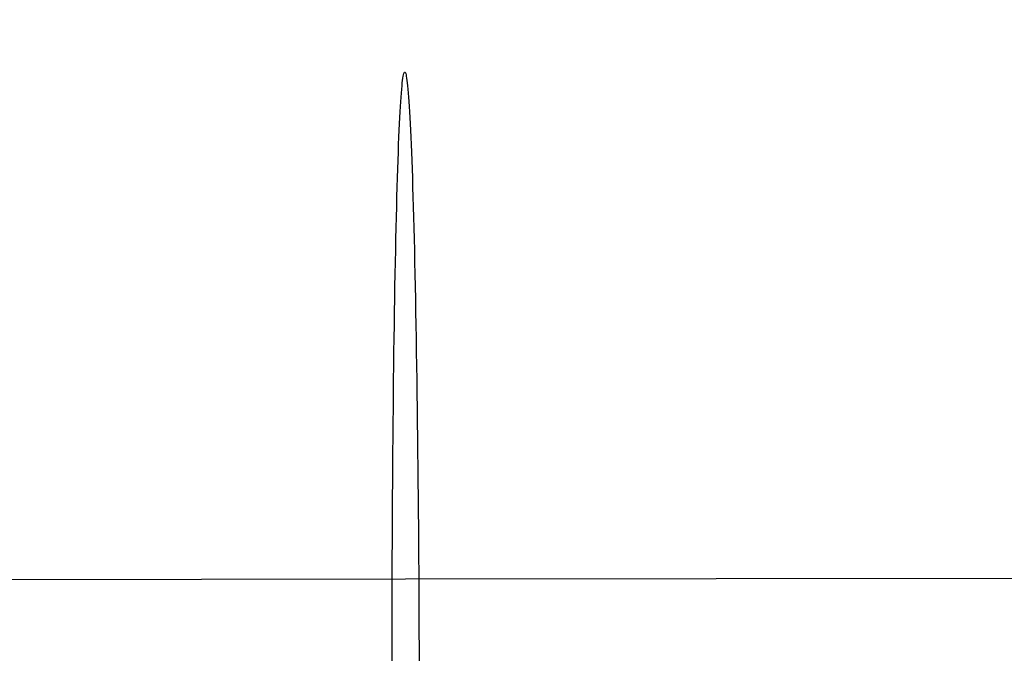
# Model space of a CAD drawing. Header units: millimetres. Extents: x -2852 to 102, y -106 to 97.
# Tile 147 of 256: x -2318 to -2307, y -4 to 3. Entities that reach past the tile are written whole.
import ezdxf

# ---------------------------------------------------------------- set-up
doc = ezdxf.new("R2010")
doc.units = ezdxf.units.MM
doc.header["$MEASUREMENT"] = 0
doc.layers.add('Predefinito', color=5, linetype='Continuous')

msp = doc.modelspace()

# ---------------------------------------------------------------- linework, layer by layer
at = {"layer": 'Predefinito', "extrusion": (-0.001366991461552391, 0.9999990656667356, 0)}
msp.add_lwpolyline([(1899.674573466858, 1028.425676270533), (1950.258311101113, 936.0311236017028), (1967.400196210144, 906.575531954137), (1985.126516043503, 877.4701447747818), (2004.656316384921, 847.0844636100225), (2025.496176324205, 816.669032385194), (2036.394788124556, 801.6049686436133), (2047.581462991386, 786.7526361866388), (2059.048771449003, 772.1737902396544), (2070.848342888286, 757.8628825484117), (2082.852187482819, 744.0269988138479), (2095.232192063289, 730.5284931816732), (2107.740481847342, 717.6917338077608), (2114.150143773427, 711.4284940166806), (2120.668526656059, 705.278737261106), (2127.105031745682, 699.4242024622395), (2133.651606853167, 693.6936066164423), (2140.312207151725, 688.0966408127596), (2147.090787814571, 682.6429961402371), (2153.75026149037, 677.5237656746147), (2160.526113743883, 672.5595220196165), (2167.421020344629, 667.7628195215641), (2174.437410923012, 663.1468989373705), (2181.31288946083, 658.8844485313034), (2188.305132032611, 654.8160355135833), (2195.415453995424, 650.9559758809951), (2202.64302808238, 647.320413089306), (2209.73752194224, 644.0360807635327), (2216.937413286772, 640.9926609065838), (2220.575985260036, 639.5662277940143), (2224.239767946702, 638.2060043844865), (2227.928330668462, 636.9140345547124), (2231.64124274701, 635.6923621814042), (2235.831195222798, 634.408737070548), (2240.048173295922, 633.2171015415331), (2244.289387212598, 632.1182628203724), (2248.553001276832, 631.1118868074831), (2252.586947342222, 630.2482168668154), (2256.637848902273, 629.4656582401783), (2260.704069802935, 628.7638639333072), (2264.783395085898, 628.1424203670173), (2268.846862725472, 627.6041235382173), (2272.919590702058, 627.1439552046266), (2277.000234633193, 626.7611647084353), (2281.087450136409, 626.4550013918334), (2285.179869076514, 626.2246883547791), (2289.276028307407, 626.0693437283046), (2293.374440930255, 625.98805940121), (2297.473620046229, 625.979927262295), (2305.646792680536, 626.1784472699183), (2313.808414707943, 626.6564582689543), (2321.949898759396, 627.4059781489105), (2330.063045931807, 628.4188195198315), (2338.132338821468, 629.6855258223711), (2346.159212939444, 631.19934427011), (2354.137618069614, 632.9527950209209), (2362.061503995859, 634.9383982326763), (2369.890818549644, 637.1387617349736), (2377.655943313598, 639.5559469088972), (2385.352627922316, 642.1840648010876), (2392.976220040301, 645.0172180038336), (2400.434543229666, 648.0133496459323), (2407.813089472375, 651.2003683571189), (2415.108121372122, 654.574644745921), (2422.315901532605, 658.1325494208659), (2429.27810764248, 661.7871694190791), (2436.148314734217, 665.6118309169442), (2442.921659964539, 669.6045235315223), (2449.593583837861, 673.7639364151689), (2455.744190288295, 677.8085140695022), (2461.79696152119, 681.9980824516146), (2467.746880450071, 686.3327562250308), (2473.588068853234, 690.8129082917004), (2480.985152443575, 696.835755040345), (2488.178176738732, 703.1012744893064), (2491.987888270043, 706.5957953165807), (2495.734193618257, 710.1583616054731), (2499.416204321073, 713.7875134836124), (2503.033206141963, 717.481423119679), (2509.945883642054, 724.9170763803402), (2516.605686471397, 732.579540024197), (2522.960022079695, 740.3811103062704), (2529.075879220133, 748.3716608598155), (2534.957113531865, 756.5253814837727), (2540.622272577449, 764.8319886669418), (2546.117810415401, 773.3251265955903), (2551.423854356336, 781.9349877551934), (2556.659804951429, 790.8208707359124), (2561.739512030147, 799.7986763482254), (2571.509788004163, 817.9680090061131), (2626.827584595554, 928.1936540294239), (2638.541319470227, 949.7322297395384), (2651.215680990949, 971.6716347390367), (2674.70444038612, 1009.524286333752), (2677.831677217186, 1014.878638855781), (2679.262425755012, 1017.450514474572), (2680.646061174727, 1020.04534911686), (2681.887900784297, 1022.49666156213), (2683.067744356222, 1024.978650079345), (2684.055893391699, 1027.222851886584), (2684.522245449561, 1028.356636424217), (2684.967345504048, 1029.498783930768)], dxfattribs=at)
msp.add_lwpolyline([(1899.674573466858, 1028.425676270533), (1950.258311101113, 936.0311236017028), (1967.400196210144, 906.575531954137), (1985.126516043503, 877.4701447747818), (2004.656316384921, 847.0844636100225), (2025.496176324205, 816.669032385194), (2036.394788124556, 801.6049686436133), (2047.581462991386, 786.7526361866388), (2059.048771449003, 772.1737902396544), (2070.848342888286, 757.8628825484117), (2082.852187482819, 744.0269988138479), (2095.232192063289, 730.5284931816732), (2107.740481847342, 717.6917338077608), (2114.150143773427, 711.4284940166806), (2120.668526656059, 705.278737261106), (2127.105031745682, 699.4242024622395), (2133.651606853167, 693.6936066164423), (2140.312207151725, 688.0966408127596), (2147.090787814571, 682.6429961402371), (2153.75026149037, 677.5237656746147), (2160.526113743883, 672.5595220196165), (2167.421020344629, 667.7628195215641), (2174.437410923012, 663.1468989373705), (2181.31288946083, 658.8844485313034), (2188.305132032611, 654.8160355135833), (2195.415453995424, 650.9559758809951), (2202.64302808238, 647.320413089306), (2209.73752194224, 644.0360807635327), (2216.937413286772, 640.9926609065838), (2220.575985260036, 639.5662277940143), (2224.239767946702, 638.2060043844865), (2227.928330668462, 636.9140345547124), (2231.64124274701, 635.6923621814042), (2235.831195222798, 634.408737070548), (2240.048173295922, 633.2171015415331), (2244.289387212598, 632.1182628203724), (2248.553001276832, 631.1118868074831), (2252.586947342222, 630.2482168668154), (2256.637848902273, 629.4656582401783), (2260.704069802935, 628.7638639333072), (2264.783395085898, 628.1424203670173), (2268.846862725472, 627.6041235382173), (2272.919590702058, 627.1439552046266), (2277.000234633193, 626.7611647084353), (2281.087450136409, 626.4550013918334), (2285.179869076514, 626.2246883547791), (2289.276028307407, 626.0693437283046), (2293.374440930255, 625.98805940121), (2297.473620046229, 625.979927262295), (2305.646792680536, 626.1784472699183), (2313.808414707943, 626.6564582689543), (2321.949898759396, 627.4059781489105), (2330.063045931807, 628.4188195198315), (2338.132338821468, 629.6855258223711), (2346.159212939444, 631.19934427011), (2354.137618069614, 632.9527950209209), (2362.061503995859, 634.9383982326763), (2369.890818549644, 637.1387617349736), (2377.655943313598, 639.5559469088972), (2385.352627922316, 642.1840648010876), (2392.976220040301, 645.0172180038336), (2400.434543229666, 648.0133496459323), (2407.813089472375, 651.2003683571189), (2415.108121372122, 654.574644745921), (2422.315901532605, 658.1325494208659), (2429.27810764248, 661.7871694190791), (2436.148314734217, 665.6118309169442), (2442.921659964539, 669.6045235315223), (2449.593583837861, 673.7639364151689), (2455.744190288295, 677.8085140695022), (2461.79696152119, 681.9980824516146), (2467.746880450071, 686.3327562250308), (2473.588068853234, 690.8129082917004), (2480.985152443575, 696.835755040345), (2488.178176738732, 703.1012744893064), (2491.987888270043, 706.5957953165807), (2495.734193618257, 710.1583616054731), (2499.416204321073, 713.7875134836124), (2503.033206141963, 717.481423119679), (2509.945883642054, 724.9170763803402), (2516.605686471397, 732.579540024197), (2522.960022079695, 740.3811103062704), (2529.075879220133, 748.3716608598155), (2534.957113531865, 756.5253814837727), (2540.622272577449, 764.8319886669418), (2546.117810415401, 773.3251265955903), (2551.423854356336, 781.9349877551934), (2556.659804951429, 790.8208707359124), (2561.739512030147, 799.7986763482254), (2571.509788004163, 817.9680090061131), (2626.827584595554, 928.1936540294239), (2638.541319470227, 949.7322297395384), (2651.215680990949, 971.6716347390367), (2674.70444038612, 1009.524286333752), (2677.831677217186, 1014.878638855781), (2679.262425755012, 1017.450514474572), (2680.646061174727, 1020.04534911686), (2681.887900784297, 1022.49666156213), (2683.067744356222, 1024.978650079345), (2684.055893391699, 1027.222851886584), (2684.522245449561, 1028.356636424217), (2684.967345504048, 1029.498783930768)], dxfattribs=at)
at = {"layer": 'Predefinito'}
msp.add_polyline3d([(-2313.950816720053, -4.05850339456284, 619.6862983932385), (-2313.950694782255, -3.898496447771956, 619.7025857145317), (-2313.950493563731, -3.737615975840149, 619.7227205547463), (-2313.950211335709, -3.575987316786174, 619.7467773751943), (-2313.949846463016, -3.413741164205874, 619.7748258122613), (-2313.949397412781, -3.251013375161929, 619.8069302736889), (-2313.948862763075, -3.087944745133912, 619.8431495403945), (-2313.948241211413, -2.924680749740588, 619.8835363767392), (-2313.947531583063, -2.76137125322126, 619.9281371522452), (-2313.946732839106, -2.598170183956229, 619.976991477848), (-2313.945844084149, -2.435235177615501, 620.0301318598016), (-2313.944864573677, -2.272727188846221, 620.0875833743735), (-2313.943793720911, -2.110810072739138, 620.1493633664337), (-2313.942631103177, -1.949650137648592, 620.2154811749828), (-2313.941376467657, -1.789415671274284, 620.2859378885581), (-2313.940029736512, -1.630276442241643, 620.3607261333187), (-2313.93859101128, -1.472403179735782, 620.4398298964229), (-2313.937060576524, -1.315967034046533, 620.523224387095), (-2313.935438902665, -1.161139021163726, 620.6108759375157), (-2313.933726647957, -1.008089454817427, 620.7027419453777), (-2313.931924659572, -0.8569873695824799, 620.7987708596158), (-2313.930033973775, -0.7079999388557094, 620.8989022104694), (-2313.928055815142, -0.5612918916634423, 621.0030666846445), (-2313.92599159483, -0.4170249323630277, 621.1111862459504), (-2313.923842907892, -0.2753571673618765, 621.2231743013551), (-2313.921611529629, -0.1364425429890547, 621.3389359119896), (-2313.919299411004, -0.0004302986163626, 621.458368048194), (-2313.916908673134, 0.1325355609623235, 621.5813598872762), (-2313.914441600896, 0.2623167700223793, 621.70779315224), (-2313.911900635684, 0.3887812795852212, 621.8375424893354), (-2313.909288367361, 0.5118037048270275, 621.970475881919), (-2313.906607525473, 0.6312657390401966, 622.1064550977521), (-2313.903860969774, 0.7470565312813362, 622.2453361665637), (-2313.90105168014, 0.8590730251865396, 622.3869698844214), (-2313.898182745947, 0.9672202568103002, 622.5312023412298), (-2313.895257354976, 1.071411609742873, 622.6778754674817), (-2313.892278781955, 1.171569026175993, 622.8268275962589), (-2313.889250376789, 1.267623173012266, 622.9778940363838), (-2313.886175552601, 1.359513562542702, 623.1309076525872), (-2313.883057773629, 1.447188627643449, 623.2856994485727), (-2313.879900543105, 1.530605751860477, 623.4420991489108), (-2313.876707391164, 1.609731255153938, 623.5999357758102), (-2313.873481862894, 1.684540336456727, 623.7590382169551), (-2313.870227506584, 1.755016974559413, 623.9192357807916), (-2313.866947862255, 1.821153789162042, 624.0803587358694), (-2313.863646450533, 1.882951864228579, 624.2422388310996), (-2313.860326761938, 1.940420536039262, 624.4047097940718), (-2313.856992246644, 1.993577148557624, 624.5676078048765), (-2313.853646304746, 2.042446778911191, 624.7307719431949), (-2313.850292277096, 2.087061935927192, 624.8940446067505), (-2313.846933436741, 2.127462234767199, 625.0572718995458), (-2313.843572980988, 2.163694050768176, 625.2203039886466), (-2313.840214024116, 2.195810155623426, 625.3829954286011), (-2313.836859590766, 2.223869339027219, 625.5452054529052), (-2313.833512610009, 2.247936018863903, 625.7067982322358), (-2313.83017591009, 2.268079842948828, 625.8676430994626), (-2313.826852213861, 2.28437528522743, 626.027614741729), (-2313.823544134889, 2.296901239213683, 626.1865933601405), (-2313.820254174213, 2.305740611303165, 626.344464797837), (-2313.81698471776, 2.310979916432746, 626.5011206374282), (-2313.813738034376, 2.312708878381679, 626.6564582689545), (-2313.810486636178, 2.310988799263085, 626.8117959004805), (-2313.807202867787, 2.305758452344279, 626.9684517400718), (-2313.803888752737, 2.296928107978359, 627.1263231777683), (-2313.800546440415, 2.284411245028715, 627.2853017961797), (-2313.79717820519, 2.268124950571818, 627.4452734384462), (-2313.793786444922, 2.247990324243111, 627.6061183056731), (-2313.790373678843, 2.223932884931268, 627.7677110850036), (-2313.786942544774, 2.195882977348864, 627.9299211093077), (-2313.783495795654, 2.163776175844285, 628.0926125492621), (-2313.780036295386, 2.127553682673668, 628.2556446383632), (-2313.776567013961, 2.087162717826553, 628.4188719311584), (-2313.773091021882, 2.042556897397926, 628.5821445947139), (-2313.769611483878, 1.993696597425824, 628.7453087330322), (-2313.766131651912, 1.940549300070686, 628.9082067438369), (-2313.762654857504, 1.883089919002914, 629.0706777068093), (-2313.759184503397, 1.821301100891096, 629.2325578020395), (-2313.755724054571, 1.755173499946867, 629.3936807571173), (-2313.75227702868, 1.684706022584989, 629.5538783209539), (-2313.748846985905, 1.60990603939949, 629.7129807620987), (-2313.745437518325, 1.530789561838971, 629.8708173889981), (-2313.74205223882, 1.447381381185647, 630.0272170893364), (-2313.738694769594, 1.359715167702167, 630.1820088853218), (-2313.735368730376, 1.267833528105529, 630.3350225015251), (-2313.732077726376, 1.171788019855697, 630.4860889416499), (-2313.728825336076, 1.071639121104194, 630.635041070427), (-2313.725615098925, 0.9674561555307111, 630.781714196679), (-2313.722450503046, 0.8593171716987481, 630.9259466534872), (-2313.719334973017, 0.7473087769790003, 631.0675803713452), (-2313.71627185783, 0.6315259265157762, 631.2064614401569), (-2313.713264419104, 0.512071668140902, 631.34244065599), (-2313.710315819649, 0.3890568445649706, 631.4753740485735), (-2313.707429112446, 0.2625997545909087, 631.6051233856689), (-2313.70460723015, 0.1328257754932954, 631.7315566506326), (-2313.701852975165, -0.000133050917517, 631.854548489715), (-2313.699169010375, -0.1361384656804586, 631.9739806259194), (-2313.696557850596, -0.27504647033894, 632.0897422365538), (-2313.694021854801, -0.4167078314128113, 632.2017302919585), (-2313.691563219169, -0.5609686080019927, 632.3098498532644), (-2313.689183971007, -0.7076706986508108, 632.4140143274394), (-2313.686885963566, -0.8566524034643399, 632.5141456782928), (-2313.684670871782, -1.007748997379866, 632.6101745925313), (-2313.682540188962, -1.160793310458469, 632.7020406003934), (-2313.680495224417, -1.315616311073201, 632.7896921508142), (-2313.67853710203, -1.472047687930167, 632.873086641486), (-2313.676666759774, -1.629916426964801, 632.9521904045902), (-2313.674884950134, -1.789051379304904, 633.0269786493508), (-2313.673192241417, -1.949281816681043, 633.097435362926), (-2313.671589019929, -2.110437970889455, 633.1635531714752), (-2313.670075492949, -2.272351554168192, 633.2253331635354), (-2313.668651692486, -2.434856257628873, 633.2827846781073), (-2313.667317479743, -2.597788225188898, 633.3359250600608), (-2313.666072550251, -2.760986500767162, 633.3847793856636), (-2313.664916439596, -2.924293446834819, 633.4293801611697), (-2313.663848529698, -3.087555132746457, 633.4697669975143), (-2313.662868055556, -3.250621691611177, 633.5059862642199), (-2313.66197411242, -3.413347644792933, 633.5380907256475), (-2313.661165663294, -3.575592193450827, 633.5661391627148), (-2313.660441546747, -3.737219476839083, 633.5901959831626), (-2313.659800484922, -3.898098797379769, 633.6103308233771), (-2313.659241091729, -4.058104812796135, 633.6266181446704)], dxfattribs=at)
msp.add_polyline3d([(-2313.950816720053, -4.05850339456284, 619.6862983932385), (-2313.950694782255, -3.898496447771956, 619.7025857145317), (-2313.950493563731, -3.737615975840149, 619.7227205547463), (-2313.950211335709, -3.575987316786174, 619.7467773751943), (-2313.949846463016, -3.413741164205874, 619.7748258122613), (-2313.949397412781, -3.251013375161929, 619.8069302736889), (-2313.948862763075, -3.087944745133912, 619.8431495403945), (-2313.948241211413, -2.924680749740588, 619.8835363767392), (-2313.947531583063, -2.76137125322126, 619.9281371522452), (-2313.946732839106, -2.598170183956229, 619.976991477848), (-2313.945844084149, -2.435235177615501, 620.0301318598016), (-2313.944864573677, -2.272727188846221, 620.0875833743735), (-2313.943793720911, -2.110810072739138, 620.1493633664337), (-2313.942631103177, -1.949650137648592, 620.2154811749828), (-2313.941376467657, -1.789415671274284, 620.2859378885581), (-2313.940029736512, -1.630276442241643, 620.3607261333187), (-2313.93859101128, -1.472403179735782, 620.4398298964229), (-2313.937060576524, -1.315967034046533, 620.523224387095), (-2313.935438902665, -1.161139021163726, 620.6108759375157), (-2313.933726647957, -1.008089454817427, 620.7027419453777), (-2313.931924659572, -0.8569873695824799, 620.7987708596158), (-2313.930033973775, -0.7079999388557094, 620.8989022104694), (-2313.928055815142, -0.5612918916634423, 621.0030666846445), (-2313.92599159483, -0.4170249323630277, 621.1111862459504), (-2313.923842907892, -0.2753571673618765, 621.2231743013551), (-2313.921611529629, -0.1364425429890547, 621.3389359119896), (-2313.919299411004, -0.0004302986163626, 621.458368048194), (-2313.916908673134, 0.1325355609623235, 621.5813598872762), (-2313.914441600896, 0.2623167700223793, 621.70779315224), (-2313.911900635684, 0.3887812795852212, 621.8375424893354), (-2313.909288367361, 0.5118037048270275, 621.970475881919), (-2313.906607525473, 0.6312657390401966, 622.1064550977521), (-2313.903860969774, 0.7470565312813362, 622.2453361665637), (-2313.90105168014, 0.8590730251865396, 622.3869698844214), (-2313.898182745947, 0.9672202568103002, 622.5312023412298), (-2313.895257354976, 1.071411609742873, 622.6778754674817), (-2313.892278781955, 1.171569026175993, 622.8268275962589), (-2313.889250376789, 1.267623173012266, 622.9778940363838), (-2313.886175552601, 1.359513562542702, 623.1309076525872), (-2313.883057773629, 1.447188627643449, 623.2856994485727), (-2313.879900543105, 1.530605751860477, 623.4420991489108), (-2313.876707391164, 1.609731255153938, 623.5999357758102), (-2313.873481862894, 1.684540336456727, 623.7590382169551), (-2313.870227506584, 1.755016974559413, 623.9192357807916), (-2313.866947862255, 1.821153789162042, 624.0803587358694), (-2313.863646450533, 1.882951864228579, 624.2422388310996), (-2313.860326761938, 1.940420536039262, 624.4047097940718), (-2313.856992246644, 1.993577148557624, 624.5676078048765), (-2313.853646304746, 2.042446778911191, 624.7307719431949), (-2313.850292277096, 2.087061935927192, 624.8940446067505), (-2313.846933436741, 2.127462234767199, 625.0572718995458), (-2313.843572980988, 2.163694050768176, 625.2203039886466), (-2313.840214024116, 2.195810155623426, 625.3829954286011), (-2313.836859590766, 2.223869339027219, 625.5452054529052), (-2313.833512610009, 2.247936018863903, 625.7067982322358), (-2313.83017591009, 2.268079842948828, 625.8676430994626), (-2313.826852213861, 2.28437528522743, 626.027614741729), (-2313.823544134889, 2.296901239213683, 626.1865933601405), (-2313.820254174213, 2.305740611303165, 626.344464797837), (-2313.81698471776, 2.310979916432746, 626.5011206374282), (-2313.813738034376, 2.312708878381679, 626.6564582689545), (-2313.810486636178, 2.310988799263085, 626.8117959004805), (-2313.807202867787, 2.305758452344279, 626.9684517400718), (-2313.803888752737, 2.296928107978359, 627.1263231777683), (-2313.800546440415, 2.284411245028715, 627.2853017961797), (-2313.79717820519, 2.268124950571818, 627.4452734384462), (-2313.793786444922, 2.247990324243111, 627.6061183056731), (-2313.790373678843, 2.223932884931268, 627.7677110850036), (-2313.786942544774, 2.195882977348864, 627.9299211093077), (-2313.783495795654, 2.163776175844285, 628.0926125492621), (-2313.780036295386, 2.127553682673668, 628.2556446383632), (-2313.776567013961, 2.087162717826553, 628.4188719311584), (-2313.773091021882, 2.042556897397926, 628.5821445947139), (-2313.769611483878, 1.993696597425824, 628.7453087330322), (-2313.766131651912, 1.940549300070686, 628.9082067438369), (-2313.762654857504, 1.883089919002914, 629.0706777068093), (-2313.759184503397, 1.821301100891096, 629.2325578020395), (-2313.755724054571, 1.755173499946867, 629.3936807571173), (-2313.75227702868, 1.684706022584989, 629.5538783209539), (-2313.748846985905, 1.60990603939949, 629.7129807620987), (-2313.745437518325, 1.530789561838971, 629.8708173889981), (-2313.74205223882, 1.447381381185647, 630.0272170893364), (-2313.738694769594, 1.359715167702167, 630.1820088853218), (-2313.735368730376, 1.267833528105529, 630.3350225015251), (-2313.732077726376, 1.171788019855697, 630.4860889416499), (-2313.728825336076, 1.071639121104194, 630.635041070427), (-2313.725615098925, 0.9674561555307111, 630.781714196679), (-2313.722450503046, 0.8593171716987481, 630.9259466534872), (-2313.719334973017, 0.7473087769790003, 631.0675803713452), (-2313.71627185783, 0.6315259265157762, 631.2064614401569), (-2313.713264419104, 0.512071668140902, 631.34244065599), (-2313.710315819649, 0.3890568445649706, 631.4753740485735), (-2313.707429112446, 0.2625997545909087, 631.6051233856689), (-2313.70460723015, 0.1328257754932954, 631.7315566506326), (-2313.701852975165, -0.000133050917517, 631.854548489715), (-2313.699169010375, -0.1361384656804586, 631.9739806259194), (-2313.696557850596, -0.27504647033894, 632.0897422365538), (-2313.694021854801, -0.4167078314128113, 632.2017302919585), (-2313.691563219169, -0.5609686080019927, 632.3098498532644), (-2313.689183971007, -0.7076706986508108, 632.4140143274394), (-2313.686885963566, -0.8566524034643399, 632.5141456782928), (-2313.684670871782, -1.007748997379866, 632.6101745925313), (-2313.682540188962, -1.160793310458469, 632.7020406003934), (-2313.680495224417, -1.315616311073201, 632.7896921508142), (-2313.67853710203, -1.472047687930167, 632.873086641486), (-2313.676666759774, -1.629916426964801, 632.9521904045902), (-2313.674884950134, -1.789051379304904, 633.0269786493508), (-2313.673192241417, -1.949281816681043, 633.097435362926), (-2313.671589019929, -2.110437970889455, 633.1635531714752), (-2313.670075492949, -2.272351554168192, 633.2253331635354), (-2313.668651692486, -2.434856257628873, 633.2827846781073), (-2313.667317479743, -2.597788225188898, 633.3359250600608), (-2313.666072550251, -2.760986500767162, 633.3847793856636), (-2313.664916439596, -2.924293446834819, 633.4293801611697), (-2313.663848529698, -3.087555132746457, 633.4697669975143), (-2313.662868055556, -3.250621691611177, 633.5059862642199), (-2313.66197411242, -3.413347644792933, 633.5380907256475), (-2313.661165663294, -3.575592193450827, 633.5661391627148), (-2313.660441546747, -3.737219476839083, 633.5901959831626), (-2313.659800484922, -3.898098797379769, 633.6103308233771), (-2313.659241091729, -4.058104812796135, 633.6266181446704)], dxfattribs=at)

doc.saveas('drawing.dxf')
